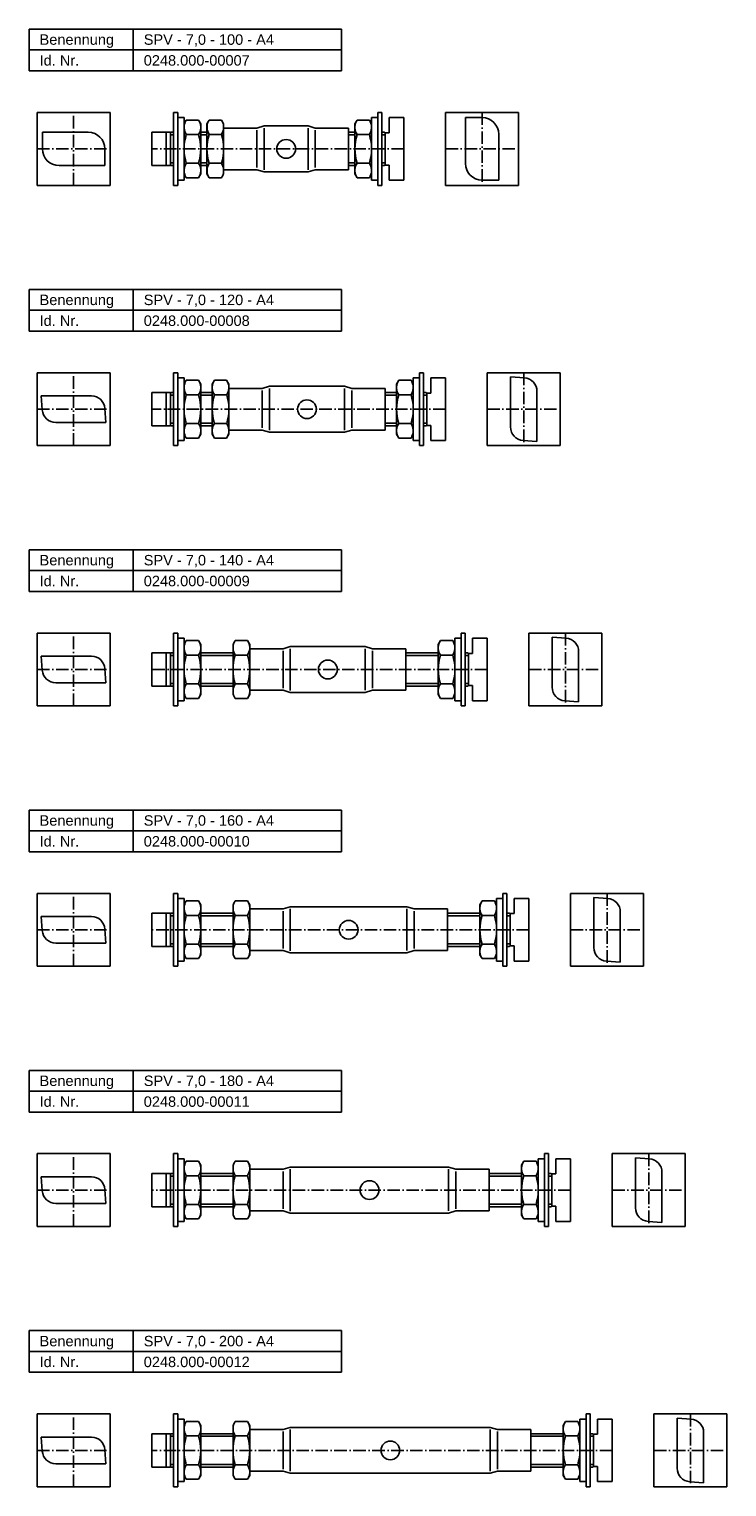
# Model space of a CAD drawing. Header units: millimetres. Extents: x 77 to 1200, y 2236 to 2936.
# Tile 2 of 3: x 458 to 793, y 2236 to 2936. Entities that reach past the tile are written whole.
import ezdxf

# ---------------------------------------------------------------- set-up
doc = ezdxf.new("R2010")
doc.units = ezdxf.units.MM
doc.header["$LTSCALE"] = 0.5
doc.linetypes.add('achse', pattern=[18, 12, -3, 0, -3])
doc.layers.add('HALFEN', color=2, linetype='CONTINUOUS')
doc.styles.add('ARIAL50', font='ARIAL.TTF', dxfattribs={"height": 5})

msp = doc.modelspace()

# ---------------------------------------------------------------- linework, layer by layer
at = {"layer": 'HALFEN'}
for p, q in [((458.29, 2936.25), (608.29, 2936.25)), ((458.29, 2916.25), (458.29, 2936.25)), ((508.29, 2916.25), (508.29, 2936.25)), ((608.29, 2916.25), (608.29, 2936.25)), ((458.29, 2926.25), (608.29, 2926.25)), ((458.29, 2916.25), (608.29, 2916.25)), ((462.13, 2896.25), (497.13, 2896.25)), ((462.13, 2861.25), (462.13, 2896.25)), ((497.13, 2861.25), (497.13, 2896.25)), ((529.65, 2896.25), (527.65, 2896.25)), ((527.65, 2861.25), (527.65, 2896.25)), ((529.65, 2896.25), (529.65, 2861.25)), ((532.65, 2893.75), (529.65, 2893.75)), ((532.65, 2863.75), (532.65, 2893.75)), ((533.73, 2892.61), (532.65, 2890.75)), ((539.58, 2892.61), (533.73, 2892.61)), ((539.58, 2892.61), (540.65, 2890.75)), ((544.73, 2892.61), (543.65, 2890.75)), ((550.58, 2892.61), (544.73, 2892.61)), ((550.58, 2892.61), (551.65, 2890.75)), ((615.73, 2892.61), (614.65, 2890.75)), ((615.73, 2892.61), (621.58, 2892.61)), ((621.58, 2892.61), (622.65, 2890.75)), ((622.65, 2893.75), (622.65, 2863.75)), ((625.65, 2893.75), (622.65, 2893.75)), ((625.65, 2896.25), (625.65, 2861.25)), ((625.65, 2896.25), (627.65, 2896.25)), ((627.65, 2896.25), (627.65, 2861.25)), ((631.17, 2893.75), (631.17, 2886.5)), ((638.17, 2893.75), (631.17, 2893.75)), ((638.17, 2863.75), (638.17, 2893.75)), ((658.17, 2896.25), (658.17, 2861.25)), ((658.17, 2896.25), (693.17, 2896.25)), ((667.67, 2893.75), (667.67, 2871.75)), ((667.67, 2893.75), (675.67, 2893.75)), ((693.17, 2896.25), (693.17, 2861.25)), ((464.63, 2886.75), (486.63, 2886.75)), ((464.63, 2886.75), (464.63, 2878.75)), ((517.13, 2886.75), (517.13, 2870.75)), ((526.13, 2886.75), (517.13, 2886.75)), ((524.13, 2886.75), (524.13, 2870.75)), ((526.13, 2886.75), (526.13, 2870.75)), ((526.13, 2886.5), (526.56, 2886.75)), ((526.56, 2886.75), (527.65, 2886.75)), ((532.65, 2866.75), (532.65, 2890.75)), ((539.58, 2885.68), (533.73, 2885.68)), ((540.65, 2866.75), (540.65, 2890.75)), ((540.65, 2886.75), (543.65, 2886.75)), ((543.65, 2866.75), (543.65, 2890.75)), ((550.58, 2885.68), (544.73, 2885.68)), ((551.65, 2866.75), (551.65, 2890.75)), ((551.65, 2888.75), (567.65, 2888.75)), ((567.65, 2888.75), (571.15, 2889.75)), ((571.15, 2889.75), (592.15, 2889.75)), ((595.65, 2888.75), (592.15, 2889.75)), ((595.65, 2888.75), (611.65, 2888.75)), ((611.65, 2888.75), (611.65, 2868.75)), ((614.65, 2886.75), (611.65, 2886.75)), ((614.65, 2890.75), (614.65, 2866.75)), ((615.73, 2885.68), (621.58, 2885.68)), ((622.65, 2890.75), (622.65, 2866.75)), ((628.74, 2886.75), (627.65, 2886.75)), ((629.17, 2886.5), (628.74, 2886.75)), ((629.17, 2886.5), (631.17, 2886.5)), ((629.17, 2886.5), (629.17, 2871)), ((683.67, 2885.75), (683.67, 2863.75)), ((494.63, 2878.75), (494.63, 2870.75)), ((472.63, 2870.75), (494.63, 2870.75)), ((526.13, 2870.75), (517.13, 2870.75)), ((526.13, 2871), (526.56, 2870.75)), ((526.56, 2870.75), (527.65, 2870.75)), ((539.58, 2871.82), (533.73, 2871.82)), ((540.65, 2870.75), (543.65, 2870.75)), ((550.58, 2871.82), (544.73, 2871.82)), ((614.65, 2870.75), (611.65, 2870.75)), ((615.73, 2871.82), (621.58, 2871.82)), ((628.74, 2870.75), (627.65, 2870.75)), ((629.17, 2871), (628.74, 2870.75)), ((629.17, 2871), (631.17, 2871)), ((631.17, 2871), (631.17, 2863.75)), ((529.65, 2863.75), (532.65, 2863.75)), ((533.73, 2864.89), (532.65, 2866.75)), ((539.58, 2864.89), (533.73, 2864.89)), ((539.58, 2864.89), (540.65, 2866.75)), ((544.73, 2864.89), (543.65, 2866.75)), ((550.58, 2864.89), (544.73, 2864.89)), ((550.58, 2864.89), (551.65, 2866.75)), ((567.65, 2868.75), (551.65, 2868.75)), ((567.65, 2868.75), (571.15, 2867.75)), ((592.15, 2867.75), (571.15, 2867.75)), ((595.65, 2868.75), (592.15, 2867.75)), ((611.65, 2868.75), (595.65, 2868.75)), ((615.73, 2864.89), (614.65, 2866.75)), ((615.73, 2864.89), (621.58, 2864.89)), ((621.58, 2864.89), (622.65, 2866.75)), ((622.65, 2863.75), (625.65, 2863.75)), ((631.17, 2863.75), (638.17, 2863.75)), ((675.67, 2863.75), (683.67, 2863.75)), ((462.13, 2861.25), (497.13, 2861.25)), ((529.65, 2861.25), (527.65, 2861.25)), ((625.65, 2861.25), (627.65, 2861.25)), ((658.17, 2861.25), (693.17, 2861.25)), ((458.29, 2811.25), (608.29, 2811.25)), ((458.29, 2791.25), (458.29, 2811.25)), ((508.29, 2791.25), (508.29, 2811.25)), ((608.29, 2791.25), (608.29, 2811.25)), ((458.29, 2801.25), (608.29, 2801.25)), ((458.29, 2791.25), (608.29, 2791.25)), ((462.13, 2736.25), (462.13, 2771.25)), ((462.13, 2771.25), (497.13, 2771.25)), ((497.13, 2736.25), (497.13, 2771.25)), ((529.65, 2771.25), (527.65, 2771.25)), ((527.65, 2736.25), (527.65, 2771.25)), ((529.65, 2771.25), (529.65, 2736.25)), ((532.65, 2768.75), (529.65, 2768.75)), ((532.65, 2738.75), (532.65, 2768.75)), ((533.73, 2767.61), (532.65, 2765.75)), ((532.65, 2741.75), (532.65, 2765.75)), ((539.58, 2767.61), (533.73, 2767.61)), ((539.58, 2767.61), (540.65, 2765.75)), ((540.65, 2741.75), (540.65, 2765.75)), ((547.24, 2767.61), (546.16, 2765.75)), ((546.16, 2741.75), (546.16, 2765.75)), ((553.09, 2767.61), (547.24, 2767.61)), ((553.09, 2767.61), (554.16, 2765.75)), ((554.16, 2741.75), (554.16, 2765.75)), ((635.73, 2767.61), (634.65, 2765.75)), ((634.65, 2765.75), (634.65, 2741.75)), ((635.73, 2767.61), (641.58, 2767.61)), ((641.58, 2767.61), (642.65, 2765.75)), ((642.65, 2768.75), (642.65, 2738.75)), ((645.65, 2768.75), (642.65, 2768.75)), ((642.65, 2765.75), (642.65, 2741.75)), ((645.65, 2771.25), (645.65, 2736.25)), ((645.65, 2771.25), (647.65, 2771.25)), ((647.65, 2771.25), (647.65, 2736.25)), ((651.17, 2768.75), (651.17, 2761.5)), ((658.17, 2768.75), (651.17, 2768.75)), ((658.17, 2738.75), (658.17, 2768.75)), ((678.17, 2771.25), (713.17, 2771.25)), ((678.17, 2771.25), (678.17, 2736.25)), ((689.3, 2745.2), (689.3, 2769.25)), ((689.3, 2769.25), (696, 2768.78)), ((713.17, 2771.25), (713.17, 2736.25)), ((488.18, 2760.13), (464.13, 2760.13)), ((464.13, 2760.13), (464.6, 2753.42)), ((517.13, 2761.75), (517.13, 2745.75)), ((526.13, 2761.75), (517.13, 2761.75)), ((524.13, 2761.75), (524.13, 2745.75)), ((526.13, 2761.75), (526.13, 2745.75)), ((526.13, 2761.5), (526.56, 2761.75)), ((526.56, 2761.75), (527.65, 2761.75)), ((539.58, 2760.68), (533.73, 2760.68)), ((540.65, 2761.75), (546.16, 2761.75)), ((553.09, 2760.68), (547.24, 2760.68)), ((554.14, 2763.75), (570.14, 2763.75)), ((570.14, 2763.75), (573.64, 2764.75)), ((573.64, 2764.75), (609.64, 2764.75)), ((613.14, 2763.75), (609.64, 2764.75)), ((613.14, 2763.75), (629.14, 2763.75)), ((629.14, 2763.75), (629.14, 2743.75)), ((634.65, 2761.75), (629.14, 2761.75)), ((635.73, 2760.68), (641.58, 2760.68)), ((648.74, 2761.75), (647.65, 2761.75)), ((649.17, 2761.5), (648.74, 2761.75)), ((649.17, 2761.5), (649.17, 2746)), ((649.17, 2761.5), (651.17, 2761.5)), ((702.05, 2762.3), (702.05, 2738.25)), ((495.13, 2747.38), (494.66, 2754.08)), ((471.08, 2747.38), (495.13, 2747.38)), ((526.13, 2745.75), (517.13, 2745.75)), ((526.13, 2746), (526.56, 2745.75)), ((526.56, 2745.75), (527.65, 2745.75)), ((539.58, 2746.82), (533.73, 2746.82)), ((540.65, 2745.75), (546.16, 2745.75)), ((553.09, 2746.82), (547.24, 2746.82)), ((634.65, 2745.75), (629.14, 2745.75)), ((635.73, 2746.82), (641.58, 2746.82)), ((648.74, 2745.75), (647.65, 2745.75)), ((649.17, 2746), (648.74, 2745.75)), ((649.17, 2746), (651.17, 2746)), ((651.17, 2746), (651.17, 2738.75)), ((529.65, 2738.75), (532.65, 2738.75)), ((533.73, 2739.89), (532.65, 2741.75)), ((539.58, 2739.89), (533.73, 2739.89)), ((539.58, 2739.89), (540.65, 2741.75)), ((547.24, 2739.89), (546.16, 2741.75)), ((553.09, 2739.89), (547.24, 2739.89)), ((553.09, 2739.89), (554.16, 2741.75)), ((570.14, 2743.75), (554.14, 2743.75)), ((570.14, 2743.75), (573.64, 2742.75)), ((609.64, 2742.75), (573.64, 2742.75)), ((613.14, 2743.75), (609.64, 2742.75)), ((629.14, 2743.75), (613.14, 2743.75)), ((635.73, 2739.89), (634.65, 2741.75)), ((635.73, 2739.89), (641.58, 2739.89)), ((641.58, 2739.89), (642.65, 2741.75)), ((642.65, 2738.75), (645.65, 2738.75)), ((651.17, 2738.75), (658.17, 2738.75)), ((702.05, 2738.25), (695.34, 2738.72)), ((462.13, 2736.25), (497.13, 2736.25)), ((529.65, 2736.25), (527.65, 2736.25)), ((645.65, 2736.25), (647.65, 2736.25)), ((678.17, 2736.25), (713.17, 2736.25)), ((458.29, 2686.25), (608.29, 2686.25)), ((458.29, 2666.25), (458.29, 2686.25)), ((508.29, 2666.25), (508.29, 2686.25)), ((608.29, 2666.25), (608.29, 2686.25)), ((458.29, 2676.25), (608.29, 2676.25)), ((458.29, 2666.25), (608.29, 2666.25)), ((462.13, 2611.25), (462.13, 2646.25)), ((462.13, 2646.25), (497.13, 2646.25)), ((497.13, 2611.25), (497.13, 2646.25)), ((529.65, 2646.25), (527.65, 2646.25)), ((527.65, 2611.25), (527.65, 2646.25)), ((529.65, 2646.25), (529.65, 2611.25)), ((665.65, 2646.25), (665.65, 2611.25)), ((665.65, 2646.25), (667.65, 2646.25)), ((667.65, 2646.25), (667.65, 2611.25)), ((698.17, 2646.25), (733.17, 2646.25)), ((698.17, 2646.25), (698.17, 2611.25)), ((733.17, 2646.25), (733.17, 2611.25)), ((532.65, 2643.75), (529.65, 2643.75)), ((532.65, 2613.75), (532.65, 2643.75)), ((533.73, 2642.61), (532.65, 2640.75)), ((532.65, 2616.75), (532.65, 2640.75)), ((539.58, 2642.61), (533.73, 2642.61)), ((539.58, 2642.61), (540.65, 2640.75)), ((540.65, 2616.75), (540.65, 2640.75)), ((557.23, 2642.61), (556.15, 2640.75)), ((556.15, 2616.75), (556.15, 2640.75)), ((563.08, 2642.61), (557.23, 2642.61)), ((563.08, 2642.61), (564.15, 2640.75)), ((564.15, 2616.75), (564.15, 2640.75)), ((580.15, 2638.75), (583.65, 2639.75)), ((583.65, 2639.75), (619.65, 2639.75)), ((623.15, 2638.75), (619.65, 2639.75)), ((655.73, 2642.61), (654.65, 2640.75)), ((654.65, 2640.75), (654.65, 2616.75)), ((655.73, 2642.61), (661.58, 2642.61)), ((661.58, 2642.61), (662.65, 2640.75)), ((662.65, 2643.75), (662.65, 2613.75)), ((665.65, 2643.75), (662.65, 2643.75)), ((662.65, 2640.75), (662.65, 2616.75)), ((671.17, 2643.75), (671.17, 2636.5)), ((678.17, 2643.75), (671.17, 2643.75)), ((678.17, 2613.75), (678.17, 2643.75)), ((709.3, 2620.2), (709.3, 2644.25)), ((709.3, 2644.25), (716, 2643.78)), ((488.18, 2635.13), (464.13, 2635.13)), ((464.13, 2635.13), (464.6, 2628.42)), ((517.13, 2636.75), (517.13, 2620.75)), ((526.13, 2636.75), (517.13, 2636.75)), ((524.13, 2636.75), (524.13, 2620.75)), ((526.13, 2636.75), (526.13, 2620.75)), ((526.13, 2636.5), (526.56, 2636.75)), ((526.56, 2636.75), (527.65, 2636.75)), ((539.58, 2635.68), (533.73, 2635.68)), ((540.65, 2636.75), (556.15, 2636.75)), ((563.08, 2635.68), (557.23, 2635.68)), ((564.15, 2638.75), (580.15, 2638.75)), ((564.15, 2618.75), (564.15, 2638.75)), ((623.15, 2638.75), (639.15, 2638.75)), ((639.15, 2638.75), (639.15, 2618.75)), ((654.65, 2636.75), (639.15, 2636.75)), ((655.73, 2635.68), (661.58, 2635.68)), ((668.74, 2636.75), (667.65, 2636.75)), ((669.17, 2636.5), (668.74, 2636.75)), ((669.17, 2636.5), (669.17, 2621)), ((669.17, 2636.5), (671.17, 2636.5)), ((722.05, 2637.3), (722.05, 2613.25)), ((495.13, 2622.38), (494.66, 2629.08)), ((471.08, 2622.38), (495.13, 2622.38)), ((526.13, 2620.75), (517.13, 2620.75)), ((526.13, 2621), (526.56, 2620.75)), ((526.56, 2620.75), (527.65, 2620.75)), ((539.58, 2621.82), (533.73, 2621.82)), ((540.65, 2620.75), (556.15, 2620.75)), ((563.08, 2621.82), (557.23, 2621.82)), ((580.15, 2618.75), (564.15, 2618.75)), ((580.15, 2618.75), (583.65, 2617.75)), ((623.15, 2618.75), (619.65, 2617.75)), ((639.15, 2618.75), (623.15, 2618.75)), ((654.65, 2620.75), (639.15, 2620.75)), ((655.73, 2621.82), (661.58, 2621.82)), ((668.74, 2620.75), (667.65, 2620.75)), ((669.17, 2621), (668.74, 2620.75)), ((669.17, 2621), (671.17, 2621)), ((671.17, 2621), (671.17, 2613.75)), ((462.13, 2611.25), (497.13, 2611.25)), ((529.65, 2611.25), (527.65, 2611.25)), ((529.65, 2613.75), (532.65, 2613.75)), ((533.73, 2614.89), (532.65, 2616.75)), ((539.58, 2614.89), (533.73, 2614.89)), ((539.58, 2614.89), (540.65, 2616.75)), ((557.23, 2614.89), (556.15, 2616.75)), ((563.08, 2614.89), (557.23, 2614.89)), ((563.08, 2614.89), (564.15, 2616.75)), ((619.65, 2617.75), (583.65, 2617.75)), ((655.73, 2614.89), (654.65, 2616.75)), ((655.73, 2614.89), (661.58, 2614.89)), ((661.58, 2614.89), (662.65, 2616.75)), ((662.65, 2613.75), (665.65, 2613.75)), ((665.65, 2611.25), (667.65, 2611.25)), ((671.17, 2613.75), (678.17, 2613.75)), ((698.17, 2611.25), (733.17, 2611.25)), ((722.05, 2613.25), (715.34, 2613.72)), ((458.29, 2561.25), (608.29, 2561.25)), ((458.29, 2541.25), (458.29, 2561.25)), ((508.29, 2541.25), (508.29, 2561.25)), ((608.29, 2541.25), (608.29, 2561.25)), ((458.29, 2551.25), (608.29, 2551.25)), ((458.29, 2541.25), (608.29, 2541.25)), ((462.13, 2486.25), (462.13, 2521.25)), ((462.13, 2521.25), (497.13, 2521.25)), ((497.13, 2486.25), (497.13, 2521.25)), ((529.65, 2521.25), (527.65, 2521.25)), ((527.65, 2486.25), (527.65, 2521.25)), ((529.65, 2521.25), (529.65, 2486.25)), ((685.65, 2521.25), (685.65, 2486.25)), ((685.65, 2521.25), (687.65, 2521.25)), ((687.65, 2521.25), (687.65, 2486.25)), ((718.17, 2521.25), (753.17, 2521.25)), ((718.17, 2521.25), (718.17, 2486.25)), ((753.17, 2521.25), (753.17, 2486.25)), ((532.65, 2518.75), (529.65, 2518.75)), ((532.65, 2488.75), (532.65, 2518.75)), ((533.73, 2517.61), (532.65, 2515.75)), ((532.65, 2491.75), (532.65, 2515.75)), ((539.58, 2517.61), (533.73, 2517.61)), ((539.58, 2517.61), (540.65, 2515.75)), ((540.65, 2491.75), (540.65, 2515.75)), ((557.23, 2517.61), (556.15, 2515.75)), ((556.15, 2491.75), (556.15, 2515.75)), ((563.08, 2517.61), (557.23, 2517.61)), ((563.08, 2517.61), (564.15, 2515.75)), ((564.15, 2491.75), (564.15, 2515.75)), ((564.15, 2513.75), (580.15, 2513.75)), ((564.15, 2493.75), (564.15, 2513.75)), ((580.15, 2513.75), (583.65, 2514.75)), ((583.65, 2514.75), (639.65, 2514.75)), ((643.15, 2513.75), (639.65, 2514.75)), ((643.15, 2513.75), (659.15, 2513.75)), ((659.15, 2513.75), (659.15, 2493.75)), ((675.73, 2517.61), (674.65, 2515.75)), ((674.65, 2515.75), (674.65, 2491.75)), ((675.73, 2517.61), (681.58, 2517.61)), ((681.58, 2517.61), (682.65, 2515.75)), ((682.65, 2518.75), (682.65, 2488.75)), ((685.65, 2518.75), (682.65, 2518.75)), ((682.65, 2515.75), (682.65, 2491.75)), ((691.17, 2518.75), (691.17, 2511.5)), ((698.17, 2518.75), (691.17, 2518.75)), ((698.17, 2488.75), (698.17, 2518.75)), ((729.3, 2495.2), (729.3, 2519.25)), ((729.3, 2519.25), (736, 2518.78)), ((488.18, 2510.13), (464.13, 2510.13)), ((464.13, 2510.13), (464.6, 2503.42)), ((517.13, 2511.75), (517.13, 2495.75)), ((526.13, 2511.75), (517.13, 2511.75)), ((524.13, 2511.75), (524.13, 2495.75)), ((526.13, 2511.75), (526.13, 2495.75)), ((526.13, 2511.5), (526.56, 2511.75)), ((526.56, 2511.75), (527.65, 2511.75)), ((539.58, 2510.68), (533.73, 2510.68)), ((540.65, 2511.75), (556.15, 2511.75)), ((563.08, 2510.68), (557.23, 2510.68)), ((674.65, 2511.75), (659.15, 2511.75)), ((675.73, 2510.68), (681.58, 2510.68)), ((688.74, 2511.75), (687.65, 2511.75)), ((689.17, 2511.5), (688.74, 2511.75)), ((689.17, 2511.5), (689.17, 2496)), ((689.17, 2511.5), (691.17, 2511.5)), ((742.05, 2512.3), (742.05, 2488.25)), ((495.13, 2497.38), (494.66, 2504.08)), ((471.08, 2497.38), (495.13, 2497.38)), ((526.13, 2495.75), (517.13, 2495.75)), ((526.13, 2496), (526.56, 2495.75)), ((526.56, 2495.75), (527.65, 2495.75)), ((539.58, 2496.82), (533.73, 2496.82)), ((540.65, 2495.75), (556.15, 2495.75)), ((563.08, 2496.82), (557.23, 2496.82)), ((580.15, 2493.75), (564.15, 2493.75)), ((580.15, 2493.75), (583.65, 2492.75)), ((639.65, 2492.75), (583.65, 2492.75)), ((643.15, 2493.75), (639.65, 2492.75)), ((659.15, 2493.75), (643.15, 2493.75)), ((674.65, 2495.75), (659.15, 2495.75)), ((675.73, 2496.82), (681.58, 2496.82)), ((688.74, 2495.75), (687.65, 2495.75)), ((689.17, 2496), (688.74, 2495.75)), ((689.17, 2496), (691.17, 2496)), ((691.17, 2496), (691.17, 2488.75)), ((462.13, 2486.25), (497.13, 2486.25)), ((529.65, 2486.25), (527.65, 2486.25)), ((529.65, 2488.75), (532.65, 2488.75)), ((533.73, 2489.89), (532.65, 2491.75)), ((539.58, 2489.89), (533.73, 2489.89)), ((539.58, 2489.89), (540.65, 2491.75)), ((557.23, 2489.89), (556.15, 2491.75)), ((563.08, 2489.89), (557.23, 2489.89)), ((563.08, 2489.89), (564.15, 2491.75)), ((675.73, 2489.89), (674.65, 2491.75)), ((675.73, 2489.89), (681.58, 2489.89)), ((681.58, 2489.89), (682.65, 2491.75)), ((682.65, 2488.75), (685.65, 2488.75)), ((685.65, 2486.25), (687.65, 2486.25)), ((691.17, 2488.75), (698.17, 2488.75)), ((718.17, 2486.25), (753.17, 2486.25)), ((742.05, 2488.25), (735.34, 2488.72)), ((458.29, 2436.25), (608.29, 2436.25)), ((458.29, 2416.25), (458.29, 2436.25)), ((508.29, 2416.25), (508.29, 2436.25)), ((608.29, 2416.25), (608.29, 2436.25)), ((458.29, 2426.25), (608.29, 2426.25)), ((458.29, 2416.25), (608.29, 2416.25)), ((462.13, 2361.25), (462.13, 2396.25)), ((462.13, 2396.25), (497.13, 2396.25)), ((497.13, 2361.25), (497.13, 2396.25)), ((529.65, 2396.25), (527.65, 2396.25)), ((527.65, 2361.25), (527.65, 2396.25)), ((529.65, 2396.25), (529.65, 2361.25)), ((705.65, 2396.25), (705.65, 2361.25)), ((705.65, 2396.25), (707.65, 2396.25)), ((707.65, 2396.25), (707.65, 2361.25)), ((738.17, 2396.25), (773.17, 2396.25)), ((738.17, 2396.25), (738.17, 2361.25)), ((749.3, 2370.2), (749.3, 2394.25)), ((749.3, 2394.25), (756, 2393.78)), ((773.17, 2396.25), (773.17, 2361.25)), ((532.65, 2393.75), (529.65, 2393.75)), ((532.65, 2363.75), (532.65, 2393.75)), ((533.73, 2392.61), (532.65, 2390.75)), ((532.65, 2366.75), (532.65, 2390.75)), ((539.58, 2392.61), (533.73, 2392.61)), ((539.58, 2392.61), (540.65, 2390.75)), ((540.65, 2366.75), (540.65, 2390.75)), ((557.23, 2392.61), (556.15, 2390.75)), ((556.15, 2366.75), (556.15, 2390.75)), ((563.08, 2392.61), (557.23, 2392.61)), ((563.08, 2392.61), (564.15, 2390.75)), ((564.15, 2366.75), (564.15, 2390.75)), ((564.15, 2388.75), (580.15, 2388.75)), ((564.15, 2368.75), (564.15, 2388.75)), ((580.15, 2388.75), (583.65, 2389.75)), ((583.65, 2389.75), (659.65, 2389.75)), ((663.15, 2388.75), (659.65, 2389.75)), ((663.15, 2388.75), (679.15, 2388.75)), ((679.15, 2388.75), (679.15, 2368.75)), ((695.73, 2392.61), (694.65, 2390.75)), ((694.65, 2390.75), (694.65, 2366.75)), ((695.73, 2392.61), (701.58, 2392.61)), ((701.58, 2392.61), (702.65, 2390.75)), ((702.65, 2393.75), (702.65, 2363.75)), ((705.65, 2393.75), (702.65, 2393.75)), ((702.65, 2390.75), (702.65, 2366.75)), ((711.17, 2393.75), (711.17, 2386.5)), ((718.17, 2393.75), (711.17, 2393.75)), ((718.17, 2363.75), (718.17, 2393.75)), ((762.05, 2387.3), (762.05, 2363.25)), ((488.18, 2385.13), (464.13, 2385.13)), ((464.13, 2385.13), (464.6, 2378.42)), ((517.13, 2386.75), (517.13, 2370.75)), ((526.13, 2386.75), (517.13, 2386.75)), ((524.13, 2386.75), (524.13, 2370.75)), ((526.13, 2386.75), (526.13, 2370.75)), ((526.13, 2386.5), (526.56, 2386.75)), ((526.56, 2386.75), (527.65, 2386.75)), ((539.58, 2385.68), (533.73, 2385.68)), ((540.65, 2386.75), (556.15, 2386.75)), ((563.08, 2385.68), (557.23, 2385.68)), ((694.65, 2386.75), (679.15, 2386.75)), ((695.73, 2385.68), (701.58, 2385.68)), ((708.74, 2386.75), (707.65, 2386.75)), ((709.17, 2386.5), (708.74, 2386.75)), ((709.17, 2386.5), (709.17, 2371)), ((709.17, 2386.5), (711.17, 2386.5)), ((495.13, 2372.38), (494.66, 2379.08)), ((471.08, 2372.38), (495.13, 2372.38)), ((526.13, 2370.75), (517.13, 2370.75)), ((526.13, 2371), (526.56, 2370.75)), ((526.56, 2370.75), (527.65, 2370.75)), ((533.73, 2364.89), (532.65, 2366.75)), ((539.58, 2371.82), (533.73, 2371.82)), ((539.58, 2364.89), (540.65, 2366.75)), ((540.65, 2370.75), (556.15, 2370.75)), ((557.23, 2364.89), (556.15, 2366.75)), ((563.08, 2371.82), (557.23, 2371.82)), ((563.08, 2364.89), (564.15, 2366.75)), ((580.15, 2368.75), (564.15, 2368.75)), ((580.15, 2368.75), (583.65, 2367.75)), ((659.65, 2367.75), (583.65, 2367.75)), ((663.15, 2368.75), (659.65, 2367.75)), ((679.15, 2368.75), (663.15, 2368.75)), ((694.65, 2370.75), (679.15, 2370.75)), ((695.73, 2364.89), (694.65, 2366.75)), ((695.73, 2371.82), (701.58, 2371.82)), ((701.58, 2364.89), (702.65, 2366.75)), ((708.74, 2370.75), (707.65, 2370.75)), ((709.17, 2371), (708.74, 2370.75)), ((709.17, 2371), (711.17, 2371)), ((711.17, 2371), (711.17, 2363.75)), ((462.13, 2361.25), (497.13, 2361.25)), ((529.65, 2361.25), (527.65, 2361.25)), ((529.65, 2363.75), (532.65, 2363.75)), ((539.58, 2364.89), (533.73, 2364.89)), ((563.08, 2364.89), (557.23, 2364.89)), ((695.73, 2364.89), (701.58, 2364.89)), ((702.65, 2363.75), (705.65, 2363.75)), ((705.65, 2361.25), (707.65, 2361.25)), ((711.17, 2363.75), (718.17, 2363.75)), ((738.17, 2361.25), (773.17, 2361.25)), ((762.05, 2363.25), (755.34, 2363.72)), ((458.29, 2311.25), (608.29, 2311.25)), ((458.29, 2291.25), (458.29, 2311.25)), ((508.29, 2291.25), (508.29, 2311.25)), ((608.29, 2291.25), (608.29, 2311.25)), ((458.29, 2301.25), (608.29, 2301.25)), ((458.29, 2291.25), (608.29, 2291.25)), ((462.13, 2236.25), (462.13, 2271.25)), ((462.13, 2271.25), (497.13, 2271.25)), ((497.13, 2236.25), (497.13, 2271.25)), ((529.65, 2271.25), (527.65, 2271.25)), ((527.65, 2271.25), (527.65, 2236.25)), ((529.65, 2271.25), (529.65, 2236.25)), ((532.65, 2268.75), (529.65, 2268.75)), ((532.65, 2238.75), (532.65, 2268.75)), ((722.65, 2268.75), (722.65, 2238.75)), ((725.65, 2268.75), (722.65, 2268.75)), ((725.65, 2271.25), (725.65, 2236.25)), ((725.65, 2271.25), (727.65, 2271.25)), ((727.65, 2271.25), (727.65, 2236.25)), ((731.17, 2268.75), (731.17, 2261.5)), ((738.17, 2268.75), (731.17, 2268.75)), ((738.17, 2238.75), (738.17, 2268.75)), ((758.17, 2271.25), (793.17, 2271.25)), ((758.17, 2271.25), (758.17, 2236.25)), ((769.3, 2245.2), (769.3, 2269.25)), ((769.3, 2269.25), (776, 2268.78)), ((793.17, 2271.25), (793.17, 2236.25)), ((517.13, 2261.75), (517.13, 2245.75)), ((526.13, 2261.75), (517.13, 2261.75)), ((524.13, 2261.75), (524.13, 2245.75)), ((526.13, 2261.75), (526.13, 2245.75)), ((526.13, 2261.5), (526.56, 2261.75)), ((526.56, 2261.75), (527.65, 2261.75)), ((533.73, 2267.61), (532.65, 2265.75)), ((539.58, 2267.61), (533.73, 2267.61)), ((539.58, 2267.61), (540.65, 2265.75)), ((540.65, 2241.75), (540.65, 2265.75)), ((540.65, 2261.75), (556.15, 2261.75)), ((557.23, 2267.61), (556.15, 2265.75)), ((556.15, 2241.75), (556.15, 2265.75)), ((563.08, 2267.61), (557.23, 2267.61)), ((563.08, 2267.61), (564.15, 2265.75)), ((564.15, 2241.75), (564.15, 2265.75)), ((564.15, 2263.75), (580.15, 2263.75)), ((564.15, 2243.75), (564.15, 2263.75)), ((580.15, 2263.75), (583.65, 2264.75)), ((583.65, 2264.75), (679.65, 2264.75)), ((683.15, 2263.75), (679.65, 2264.75)), ((683.15, 2263.75), (699.15, 2263.75)), ((699.15, 2263.75), (699.15, 2243.75)), ((714.65, 2261.75), (699.15, 2261.75)), ((715.73, 2267.61), (714.65, 2265.75)), ((714.65, 2265.75), (714.65, 2241.75)), ((715.73, 2267.61), (721.58, 2267.61)), ((721.58, 2267.61), (722.65, 2265.75)), ((722.65, 2265.75), (722.65, 2241.75)), ((728.74, 2261.75), (727.65, 2261.75)), ((729.17, 2261.5), (728.74, 2261.75)), ((729.17, 2261.5), (729.17, 2246)), ((729.17, 2261.5), (731.17, 2261.5)), ((782.05, 2262.3), (782.05, 2238.25)), ((488.18, 2260.13), (464.13, 2260.13)), ((464.13, 2260.13), (464.6, 2253.42)), ((495.13, 2247.38), (494.66, 2254.08)), ((539.58, 2260.68), (533.73, 2260.68)), ((563.08, 2260.68), (557.23, 2260.68)), ((715.73, 2260.68), (721.58, 2260.68)), ((471.08, 2247.38), (495.13, 2247.38)), ((526.13, 2245.75), (517.13, 2245.75)), ((526.13, 2246), (526.56, 2245.75)), ((526.56, 2245.75), (527.65, 2245.75)), ((533.73, 2239.89), (532.65, 2241.75)), ((539.58, 2246.82), (533.73, 2246.82)), ((539.58, 2239.89), (540.65, 2241.75)), ((540.65, 2245.75), (556.15, 2245.75)), ((557.23, 2239.89), (556.15, 2241.75)), ((563.08, 2246.82), (557.23, 2246.82)), ((563.08, 2239.89), (564.15, 2241.75)), ((580.15, 2243.75), (564.15, 2243.75)), ((580.15, 2243.75), (583.65, 2242.75)), ((679.65, 2242.75), (583.65, 2242.75)), ((683.15, 2243.75), (679.65, 2242.75)), ((699.15, 2243.75), (683.15, 2243.75)), ((714.65, 2245.75), (699.15, 2245.75)), ((715.73, 2239.89), (714.65, 2241.75)), ((715.73, 2246.82), (721.58, 2246.82)), ((721.58, 2239.89), (722.65, 2241.75)), ((728.74, 2245.75), (727.65, 2245.75)), ((729.17, 2246), (728.74, 2245.75)), ((729.17, 2246), (731.17, 2246)), ((731.17, 2246), (731.17, 2238.75)), ((462.13, 2236.25), (497.13, 2236.25)), ((529.65, 2236.25), (527.65, 2236.25)), ((529.65, 2238.75), (532.65, 2238.75)), ((539.58, 2239.89), (533.73, 2239.89)), ((563.08, 2239.89), (557.23, 2239.89)), ((715.73, 2239.89), (721.58, 2239.89)), ((722.65, 2238.75), (725.65, 2238.75)), ((725.65, 2236.25), (727.65, 2236.25)), ((731.17, 2238.75), (738.17, 2238.75)), ((758.17, 2236.25), (793.17, 2236.25)), ((782.05, 2238.25), (775.34, 2238.72))]:
    msp.add_line(p, q, dxfattribs=at)
at = {"layer": 'HALFEN', "color": 1, "linetype": 'achse'}
for p, q in [((479.63, 2861.25), (479.63, 2896.25)), ((675.67, 2896.25), (675.67, 2861.25)), ((462.13, 2878.75), (497.13, 2878.75)), ((638.17, 2878.75), (517.13, 2878.75)), ((658.17, 2878.75), (693.17, 2878.75)), ((479.63, 2736.25), (479.63, 2771.25)), ((695.67, 2771.25), (695.67, 2736.25)), ((462.13, 2753.75), (497.13, 2753.75)), ((658.17, 2753.75), (517.13, 2753.75)), ((678.17, 2753.75), (713.17, 2753.75)), ((479.63, 2611.25), (479.63, 2646.25)), ((715.67, 2646.25), (715.67, 2611.25)), ((462.13, 2628.75), (497.13, 2628.75)), ((678.17, 2628.75), (517.13, 2628.75)), ((698.17, 2628.75), (733.17, 2628.75)), ((479.63, 2486.25), (479.63, 2521.25)), ((735.67, 2521.25), (735.67, 2486.25)), ((462.13, 2503.75), (497.13, 2503.75)), ((698.17, 2503.75), (517.13, 2503.75)), ((718.17, 2503.75), (753.17, 2503.75)), ((479.63, 2361.25), (479.63, 2396.25)), ((755.67, 2396.25), (755.67, 2361.25)), ((462.13, 2378.75), (497.13, 2378.75)), ((718.17, 2378.75), (517.13, 2378.75)), ((738.17, 2378.75), (773.17, 2378.75)), ((479.63, 2236.25), (479.63, 2271.25)), ((775.67, 2271.25), (775.67, 2236.25)), ((462.13, 2253.75), (497.13, 2253.75)), ((738.17, 2253.75), (517.13, 2253.75)), ((758.17, 2253.75), (793.17, 2253.75))]:
    msp.add_line(p, q, dxfattribs=at)
at = {"layer": 'HALFEN', "color": 1}
for p, q in [((526.13, 2885.52), (527.65, 2885.52)), ((540.65, 2885.52), (543.65, 2885.52)), ((567.65, 2869.74), (567.65, 2887.75)), ((571.15, 2868.71), (571.15, 2888.75)), ((592.15, 2888.75), (592.15, 2868.75)), ((595.65, 2887.75), (595.65, 2869.75)), ((614.65, 2885.52), (611.65, 2885.52)), ((629.17, 2885.52), (627.65, 2885.52)), ((526.13, 2871.98), (527.65, 2871.98)), ((540.65, 2871.98), (543.65, 2871.98)), ((614.65, 2871.98), (611.65, 2871.98)), ((629.17, 2871.98), (627.65, 2871.98)), ((526.13, 2760.52), (527.65, 2760.52)), ((540.65, 2760.52), (546.16, 2760.52)), ((570.14, 2744.74), (570.14, 2762.75)), ((573.64, 2743.71), (573.64, 2763.75)), ((609.64, 2763.75), (609.64, 2743.75)), ((613.14, 2762.75), (613.14, 2744.75)), ((634.65, 2760.52), (629.14, 2760.52)), ((649.17, 2760.52), (647.65, 2760.52)), ((526.13, 2746.98), (527.65, 2746.98)), ((540.65, 2746.98), (546.16, 2746.98)), ((634.65, 2746.98), (629.14, 2746.98)), ((649.17, 2746.98), (647.65, 2746.98)), ((526.13, 2635.52), (527.65, 2635.52)), ((540.65, 2635.52), (556.15, 2635.52)), ((580.15, 2619.74), (580.15, 2637.75)), ((583.65, 2618.71), (583.65, 2638.75)), ((619.65, 2638.75), (619.65, 2618.75)), ((623.15, 2637.75), (623.15, 2619.75)), ((654.65, 2635.52), (639.15, 2635.52)), ((669.17, 2635.52), (667.65, 2635.52)), ((526.13, 2621.98), (527.65, 2621.98)), ((540.65, 2621.98), (556.15, 2621.98)), ((654.65, 2621.98), (639.15, 2621.98)), ((669.17, 2621.98), (667.65, 2621.98)), ((583.65, 2493.71), (583.65, 2513.75)), ((639.65, 2513.75), (639.65, 2493.75)), ((526.13, 2510.52), (527.65, 2510.52)), ((540.65, 2510.52), (556.15, 2510.52)), ((580.15, 2494.74), (580.15, 2512.75)), ((643.15, 2512.75), (643.15, 2494.75)), ((674.65, 2510.52), (659.15, 2510.52)), ((689.17, 2510.52), (687.65, 2510.52)), ((526.13, 2496.98), (527.65, 2496.98)), ((540.65, 2496.98), (556.15, 2496.98)), ((674.65, 2496.98), (659.15, 2496.98)), ((689.17, 2496.98), (687.65, 2496.98)), ((580.15, 2369.74), (580.15, 2387.75)), ((583.65, 2368.71), (583.65, 2388.75)), ((659.65, 2388.75), (659.65, 2368.75)), ((663.15, 2387.75), (663.15, 2369.75)), ((526.13, 2385.52), (527.65, 2385.52)), ((540.65, 2385.52), (556.15, 2385.52)), ((694.65, 2385.52), (679.15, 2385.52)), ((709.17, 2385.52), (707.65, 2385.52)), ((526.13, 2371.98), (527.65, 2371.98)), ((540.65, 2371.98), (556.15, 2371.98)), ((694.65, 2371.98), (679.15, 2371.98)), ((709.17, 2371.98), (707.65, 2371.98)), ((580.15, 2244.74), (580.15, 2262.75)), ((583.65, 2243.71), (583.65, 2263.75)), ((679.65, 2263.75), (679.65, 2243.75)), ((683.15, 2262.75), (683.15, 2244.75)), ((526.13, 2260.52), (527.65, 2260.52)), ((540.65, 2260.52), (556.15, 2260.52)), ((714.65, 2260.52), (699.15, 2260.52)), ((729.17, 2260.52), (727.65, 2260.52)), ((526.13, 2246.98), (527.65, 2246.98)), ((540.65, 2246.98), (556.15, 2246.98)), ((714.65, 2246.98), (699.15, 2246.98)), ((729.17, 2246.98), (727.65, 2246.98))]:
    msp.add_line(p, q, dxfattribs=at)
at = {"layer": 'HALFEN', "extrusion": (1, -2e-16, 0)}
for p, q in [((629.17, 2886.5), (629.17, 2884.5)), ((629.17, 2873), (629.17, 2871)), ((649.17, 2761.5), (649.17, 2759.5)), ((649.17, 2748), (649.17, 2746)), ((669.17, 2636.5), (669.17, 2634.5)), ((669.17, 2623), (669.17, 2621)), ((689.17, 2511.5), (689.17, 2509.5)), ((689.17, 2498), (689.17, 2496)), ((709.17, 2386.5), (709.17, 2384.5)), ((709.17, 2373), (709.17, 2371)), ((729.17, 2261.5), (729.17, 2259.5)), ((729.17, 2248), (729.17, 2246))]:
    msp.add_line(p, q, dxfattribs=at)
at = {"layer": 'HALFEN'}
for centre in [(581.65, 2878.75), (591.64, 2753.75), (601.65, 2628.75), (611.65, 2503.75), (621.65, 2378.75), (631.65, 2253.75)]:
    msp.add_circle(centre, 4.5, dxfattribs=at)
for centre, radius, start, end in [((538.78, 2889.15), 6.13, 154.43847, 214.43847), ((534.52, 2889.15), 6.13, 325.56153, 25.56153), ((549.78, 2889.15), 6.13, 154.43847, 214.43847), ((545.52, 2889.15), 6.13, 325.56153, 25.56153), ((620.78, 2889.15), 6.13, 154.43847, 214.43847), ((616.52, 2889.15), 6.13, 325.56153, 25.56153), ((675.67, 2885.75), 8, 0, 90), ((486.63, 2878.75), 8, 0, 90), ((555.55, 2878.75), 22.9, 162.38303, 197.61697), ((517.75, 2878.75), 22.9, 342.38303, 17.61697), ((566.55, 2878.75), 22.9, 162.38303, 197.61697), ((528.75, 2878.75), 22.9, 342.38303, 17.61697), ((637.55, 2878.75), 22.9, 162.38303, 197.61697), ((599.75, 2878.75), 22.9, 342.38303, 17.61697), ((472.63, 2878.75), 8, 180, 270), ((538.78, 2868.36), 6.13, 145.56153, 205.56153), ((534.52, 2868.36), 6.13, 334.43847, 34.43847), ((549.78, 2868.36), 6.13, 145.56153, 205.56153), ((545.52, 2868.36), 6.13, 334.43847, 34.43847), ((620.78, 2868.36), 6.13, 145.56153, 205.56153), ((616.52, 2868.36), 6.13, 334.43847, 34.43847), ((675.67, 2871.75), 8, 180, 270), ((538.78, 2764.15), 6.13, 154.43847, 214.43847), ((534.52, 2764.15), 6.13, 325.56153, 25.56153), ((552.29, 2764.15), 6.13, 154.43847, 214.43847), ((548.04, 2764.15), 6.13, 325.56153, 25.56153), ((640.78, 2764.15), 6.13, 154.43847, 214.43847), ((636.52, 2764.15), 6.13, 325.56153, 25.56153), ((695.55, 2762.3), 6.5, 0, 86), ((488.18, 2753.63), 6.5, 4, 90), ((555.55, 2753.75), 22.9, 162.38303, 197.61697), ((517.75, 2753.75), 22.9, 342.38303, 17.61697), ((569.06, 2753.75), 22.9, 162.38303, 197.61697), ((531.27, 2753.75), 22.9, 342.38303, 17.61697), ((657.55, 2753.75), 22.9, 162.38303, 197.61697), ((619.75, 2753.75), 22.9, 342.38303, 17.61697), ((471.08, 2753.88), 6.5, 184, 270), ((538.78, 2743.36), 6.13, 145.56153, 205.56153), ((534.52, 2743.36), 6.13, 334.43847, 34.43847), ((552.29, 2743.36), 6.13, 145.56153, 205.56153), ((548.04, 2743.36), 6.13, 334.43847, 34.43847), ((640.78, 2743.36), 6.13, 145.56153, 205.56153), ((636.52, 2743.36), 6.13, 334.43847, 34.43847), ((695.8, 2745.2), 6.5, 180, 266), ((538.78, 2639.15), 6.13, 154.43847, 214.43847), ((534.52, 2639.15), 6.13, 325.56153, 25.56153), ((562.28, 2639.15), 6.13, 154.43847, 214.43847), ((558.02, 2639.15), 6.13, 325.56153, 25.56153), ((660.78, 2639.15), 6.13, 154.43847, 214.43847), ((656.52, 2639.15), 6.13, 325.56153, 25.56153), ((715.55, 2637.3), 6.5, 0, 86), ((488.18, 2628.63), 6.5, 4, 90), ((555.55, 2628.75), 22.9, 162.38303, 197.61697), ((517.75, 2628.75), 22.9, 342.38303, 17.61697), ((579.05, 2628.75), 22.9, 162.38303, 197.61697), ((541.25, 2628.75), 22.9, 342.38303, 17.61697), ((677.55, 2628.75), 22.9, 162.38303, 197.61697), ((639.75, 2628.75), 22.9, 342.38303, 17.61697), ((471.08, 2628.88), 6.5, 184, 270), ((538.78, 2618.36), 6.13, 145.56153, 205.56153), ((534.52, 2618.36), 6.13, 334.43847, 34.43847), ((562.28, 2618.36), 6.13, 145.56153, 205.56153), ((558.02, 2618.36), 6.13, 334.43847, 34.43847), ((660.78, 2618.36), 6.13, 145.56153, 205.56153), ((656.52, 2618.36), 6.13, 334.43847, 34.43847), ((715.8, 2620.2), 6.5, 180, 266), ((538.78, 2514.15), 6.13, 154.43847, 214.43847), ((534.52, 2514.15), 6.13, 325.56153, 25.56153), ((562.28, 2514.15), 6.13, 154.43847, 214.43847), ((558.02, 2514.15), 6.13, 325.56153, 25.56153), ((680.78, 2514.15), 6.13, 154.43847, 214.43847), ((676.52, 2514.15), 6.13, 325.56153, 25.56153), ((735.55, 2512.3), 6.5, 0, 86), ((488.18, 2503.63), 6.5, 4, 90), ((555.55, 2503.75), 22.9, 162.38303, 197.61697), ((517.75, 2503.75), 22.9, 342.38303, 17.61697), ((579.05, 2503.75), 22.9, 162.38303, 197.61697), ((541.25, 2503.75), 22.9, 342.38303, 17.61697), ((697.55, 2503.75), 22.9, 162.38303, 197.61697), ((659.75, 2503.75), 22.9, 342.38303, 17.61697), ((471.08, 2503.88), 6.5, 184, 270), ((538.78, 2493.36), 6.13, 145.56153, 205.56153), ((534.52, 2493.36), 6.13, 334.43847, 34.43847), ((562.28, 2493.36), 6.13, 145.56153, 205.56153), ((558.02, 2493.36), 6.13, 334.43847, 34.43847), ((680.78, 2493.36), 6.13, 145.56153, 205.56153), ((676.52, 2493.36), 6.13, 334.43847, 34.43847), ((735.8, 2495.2), 6.5, 180, 266), ((538.78, 2389.15), 6.13, 154.43847, 214.43847), ((534.52, 2389.15), 6.13, 325.56153, 25.56153), ((562.28, 2389.15), 6.13, 154.43847, 214.43847), ((558.02, 2389.15), 6.13, 325.56153, 25.56153), ((700.78, 2389.15), 6.13, 154.43847, 214.43847), ((696.52, 2389.15), 6.13, 325.56153, 25.56153), ((755.55, 2387.3), 6.5, 0, 86), ((488.18, 2378.63), 6.5, 4, 90), ((555.55, 2378.75), 22.9, 162.38303, 197.61697), ((517.75, 2378.75), 22.9, 342.38303, 17.61697), ((579.05, 2378.75), 22.9, 162.38303, 197.61697), ((541.25, 2378.75), 22.9, 342.38303, 17.61697), ((717.55, 2378.75), 22.9, 162.38303, 197.61697), ((679.75, 2378.75), 22.9, 342.38303, 17.61697), ((471.08, 2378.88), 6.5, 184, 270), ((538.78, 2368.36), 6.13, 145.56153, 205.56153), ((534.52, 2368.36), 6.13, 334.43847, 34.43847), ((562.28, 2368.36), 6.13, 145.56153, 205.56153), ((558.02, 2368.36), 6.13, 334.43847, 34.43847), ((700.78, 2368.36), 6.13, 145.56153, 205.56153), ((696.52, 2368.36), 6.13, 334.43847, 34.43847), ((755.8, 2370.2), 6.5, 180, 266), ((775.55, 2262.3), 6.5, 0, 86), ((538.78, 2264.15), 6.13, 154.43847, 214.43847), ((534.52, 2264.15), 6.13, 325.56153, 25.56153), ((562.28, 2264.15), 6.13, 154.43847, 214.43847), ((558.02, 2264.15), 6.13, 325.56153, 25.56153), ((720.78, 2264.15), 6.13, 154.43847, 214.43847), ((716.52, 2264.15), 6.13, 325.56153, 25.56153), ((488.18, 2253.63), 6.5, 4, 90), ((555.55, 2253.75), 22.9, 162.38303, 197.61697), ((517.75, 2253.75), 22.9, 342.38303, 17.61697), ((579.05, 2253.75), 22.9, 162.38303, 197.61697), ((541.25, 2253.75), 22.9, 342.38303, 17.61697), ((737.55, 2253.75), 22.9, 162.38303, 197.61697), ((699.75, 2253.75), 22.9, 342.38303, 17.61697), ((471.08, 2253.88), 6.5, 184, 270), ((538.78, 2243.36), 6.13, 145.56153, 205.56153), ((534.52, 2243.36), 6.13, 334.43847, 34.43847), ((562.28, 2243.36), 6.13, 145.56153, 205.56153), ((558.02, 2243.36), 6.13, 334.43847, 34.43847), ((720.78, 2243.36), 6.13, 145.56153, 205.56153), ((716.52, 2243.36), 6.13, 334.43847, 34.43847), ((775.8, 2245.2), 6.5, 180, 266)]:
    msp.add_arc(centre, radius, start, end, dxfattribs=at)

# ---------------------------------------------------------------- texts
at = {"layer": 'HALFEN', "style": 'ARIAL50'}
for s, p in [('Benennung', (463.29, 2928.75)), ('SPV - 7,0 - 100 - A4', (513.29, 2928.75)), ('Id. Nr.', (463.29, 2918.75)), ('0248.000-00007', (513.29, 2918.75)), ('Benennung', (463.29, 2803.75)), ('SPV - 7,0 - 120 - A4', (513.29, 2803.75)), ('Id. Nr.', (463.29, 2793.75)), ('0248.000-00008', (513.29, 2793.75)), ('Benennung', (463.29, 2678.75)), ('SPV - 7,0 - 140 - A4', (513.29, 2678.75)), ('Id. Nr.', (463.29, 2668.75)), ('0248.000-00009', (513.29, 2668.75)), ('Benennung', (463.29, 2553.75)), ('SPV - 7,0 - 160 - A4', (513.29, 2553.75)), ('Id. Nr.', (463.29, 2543.75)), ('0248.000-00010', (513.29, 2543.75)), ('Benennung', (463.29, 2428.75)), ('SPV - 7,0 - 180 - A4', (513.29, 2428.75)), ('Id. Nr.', (463.29, 2418.75)), ('0248.000-00011', (513.29, 2418.75)), ('Benennung', (463.29, 2303.75)), ('SPV - 7,0 - 200 - A4', (513.29, 2303.75)), ('Id. Nr.', (463.29, 2293.75)), ('0248.000-00012', (513.29, 2293.75))]:
    msp.add_text(s, height=5, dxfattribs=at).set_placement(p)

doc.saveas('drawing.dxf')
